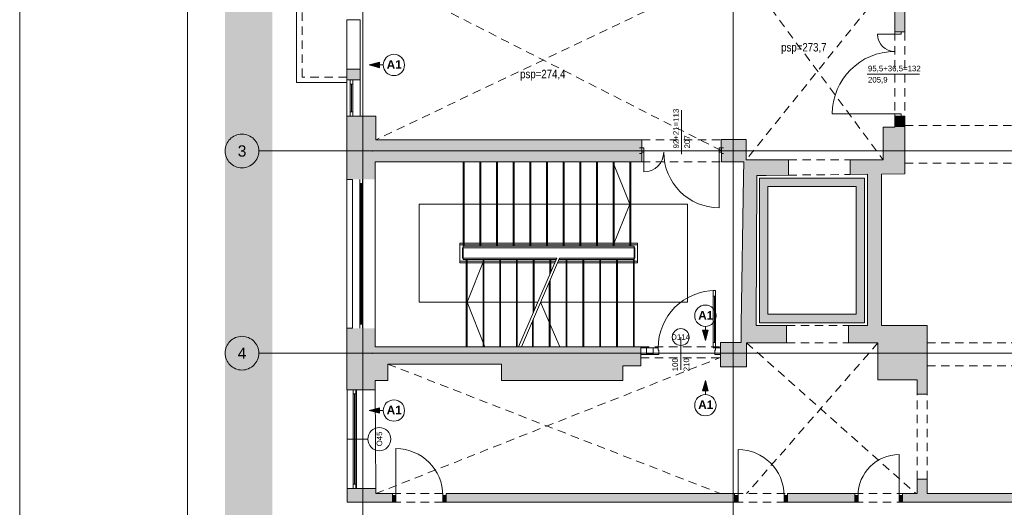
# Paper-space layout 'A-54 WYKOŃCZENIA ŚCIAN - PIĘTRO 9' of a CAD drawing. Header units: millimetres. Extents: x 0 to 420, y 0 to 297.
# Tile 2 of 12: x 0 to 175, y 100 to 187. Entities that reach past the tile are written whole.
import ezdxf
from ezdxf.xclip import XClip

# ---------------------------------------------------------------- set-up
doc = ezdxf.new("R2010")
doc.units = ezdxf.units.MM
doc.header["$MEASUREMENT"] = 0
doc.header["$XCLIPFRAME"] = 0
for name, pattern in [('DASHDOTX2', [1000, 500, -250, 0, -250]), ('GESTRICHELT2', [93.75, 62.5, -31.25]), ('Przer. długie kreski', [2.5, 1.5, -1]), ('PRZERYWANA_DU_A', [550, 350, -200])]:
    doc.linetypes.add(name, pattern=pattern)
for name, color, linetype, lineweight in [('0_Nr_pióra__2', 8, 'Continuous', 13), ('A__OKŁADZINY ŚCIAN_Nr_pióra__1', 7, 'Continuous', 20), ('A_Arkusz_Nr_pióra__1', 7, 'Continuous', 20), ('A_winda_Nr_pióra__1', 7, 'Continuous', 20), ('A_ściany_Nr_pióra__1', 7, 'Continuous', 20), ('A_ściany_Nr_pióra__3', 252, 'Continuous', 13), ('Drzwi Archicad_Nr_pióra__1', 7, 'Continuous', 20), ('Drzwi Archicad_Nr_pióra__3', 252, 'Continuous', 13), ('Okna Archicada_Nr_pióra__3', 252, 'Continuous', 13), ('Znaczniki drzwi Archicada_Nr_pióra__3', 252, 'Continuous', 13), ('Znaczniki okien Archicada_Nr_pióra__3', 252, 'Continuous', 13)]:
    doc.layers.add(name, color=color, linetype=linetype, lineweight=lineweight)
for name, color, linetype, lineweight, true_color in [('A__balustrada_Nr_pióra__161', 7, 'Continuous', 5, 0x949494), ('A_osie_Nr_pióra__16', 7, 'Continuous', 5, 0x0f0f0f), ('A_osie_Nr_pióra__76', 7, 'Continuous', 5, 0x2d2d2d), ('A_pochwyt_Nr_pióra__161', 7, 'Continuous', 5, 0x949494), ('A_schody_Nr_pióra__10', 7, 'Continuous', 13, 0x4b4b4b), ('A_schody_Nr_pióra__4', 7, 'Continuous', 18, 0x4b4b4b), ('A_sufit_Nr_pióra__4', 7, 'Continuous', 18, 0x4b4b4b), ('A_ściany_Nr_pióra__10', 7, 'Continuous', 13, 0x4b4b4b), ('A_ściany_Nr_pióra__19', 7, 'Continuous', 5, 0x191919), ('Okna Archicada_Nr_pióra__19', 7, 'Continuous', 5, 0x191919)]:
    doc.layers.add(name, color=color, linetype=linetype, lineweight=lineweight, true_color=true_color)
for name, color, linetype in [('A__OKŁADZINY ŚCIAN', 7, 'Continuous'), ('A_podrys', 7, 'Continuous'), ('A_winda', 7, 'Continuous'), ('A_ściany', 7, 'Continuous'), ('Drzwi Archicad', 7, 'Continuous')]:
    doc.layers.add(name, color=color, linetype=linetype)
doc.styles.add('STYL_AUTOMATYCZNY_1', font='arial.ttf')
doc.styles.add('STYL_AUTOMATYCZNY_2', font='ARIALN.TTF')
doc.styles.add('STYL_AUTOMATYCZNY_3', font='arial.ttf')
doc.styles.add('STYL_AUTOMATYCZNY_4', font='arial.ttf')

# ---------------------------------------------------------------- blocks, each defined once
blk = doc.blocks.new('Rysunek_1_1', base_point=(-1582.13, -281.69))
at = {"linetype": 'Continuous', "lineweight": 0, "true_color": 0x484848}
blk.add_hatch(color=251, dxfattribs=at).paths.add_polyline_path([(36.61, 97.38), (45, 97.38), (45, 261.19), (202.06, 261.19), (202.06, 192.38), (287.06, 192.38), (287.06, 273.09), (36.61, 273.09)])
at = {"layer": 'A__OKŁADZINY ŚCIAN', "linetype": 'Continuous', "lineweight": 0, "true_color": 0x000000}
for points in [[(62.27, 178.69), (64.14, 178.19), (64.14, 179.19)], [(122.2, 129.63), (122.7, 131.5), (121.7, 131.5)], [(122.2, 122.52), (121.7, 120.66), (122.7, 120.66)], [(62.27, 117.17), (64.14, 116.67), (64.14, 117.67)]]:
    blk.add_hatch(color=18, dxfattribs=at).paths.add_polyline_path(points)
at = {"layer": 'A_winda', "linetype": 'Continuous', "lineweight": 0, "true_color": 0xfdfdfd}
h = blk.add_hatch(color=7, dxfattribs=at)
h.paths.add_polyline_path([(131.82, 158.54), (131.82, 132.81), (150.57, 132.81), (150.57, 158.54)])
h.paths.add_polyline_path([(149.07, 157.04), (149.07, 134.31), (133.32, 134.31), (133.32, 157.04)], flags=0)
at = {"layer": 'A_ściany', "linetype": 'Continuous', "lineweight": 0, "true_color": 0x000000}
for points in [[(155.94, 196.2), (155.94, 184.57), (157.74, 184.57), (157.74, 194.7)], [(58.29, 176.02), (60.69, 176.02), (60.69, 177.95), (59.39, 177.95), (58.29, 177.95)], [(58.29, 169.58), (58.29, 161.46), (63.49, 161.46), (63.49, 169.58)], [(155.94, 167.63), (157.74, 167.63), (157.74, 169.57), (155.94, 169.57)], [(153.9, 167.63), (153.9, 161.8), (157.74, 159.3), (157.74, 167.63)], [(63.49, 161.46), (110.85, 161.46), (110.85, 165.38), (63.49, 165.38)], [(124.98, 163.46), (125.05, 163.46), (125.05, 163.17), (125.04, 161.46), (129.04, 161.46), (129, 158.75), (131.34, 158.71), (131.34, 159.03), (133.04, 159.04), (133.04, 161.8), (129.45, 161.8), (129.45, 165.41), (124.98, 165.41)], [(58.29, 161.46), (58.29, 158.32), (63.34, 158.32), (63.34, 161.46)], [(133.04, 161.8), (133.04, 159.04), (136.99, 159.08), (136.99, 161.8)], [(153.9, 161.8), (147.99, 161.8), (147.99, 159.2), (157.74, 159.3)], [(129, 158.75), (128.6, 132.55), (131.26, 132.55), (131.34, 158.71)], [(151.07, 159.23), (151.07, 132.32), (153.57, 132.32), (153.57, 159.26)], [(58.29, 131.82), (58.29, 120.88), (63.34, 120.88), (63.34, 131.82)], [(124.89, 124.92), (129.54, 124.92), (129.54, 129.22), (131.25, 129.22), (131.26, 132.32), (131.26, 132.55), (128.6, 132.55), (128.55, 129.26), (124.89, 129.26)], [(131.25, 129.22), (136.68, 129.22), (136.68, 132.32), (131.26, 132.32)], [(147.68, 129.22), (152.94, 129.22), (161.71, 132.32), (147.68, 132.32)], [(161.71, 122.65), (161.71, 132.32), (152.94, 129.22), (152.94, 122.65)], [(63.34, 122.52), (65.61, 122.52), (65.61, 128.52), (63.34, 128.52)], [(65.61, 125.44), (85.86, 125.44), (85.86, 128.52), (65.61, 128.52)], [(85.86, 122.52), (107.46, 122.52), (107.46, 128.52), (85.86, 128.52)], [(107.46, 125.12), (110.69, 125.12), (110.69, 128.52), (107.46, 128.52)], [(161.71, 122.65), (159.91, 122.65), (159.91, 120.07), (161.71, 120.07)], [(159.91, 104.93), (159.91, 102.38), (161.71, 102.38), (161.71, 104.93)], [(63.45, 103.28), (58.33, 103.28), (58.33, 100.88), (63.45, 100.88)], [(63.45, 102.38), (63.45, 100.88), (66.45, 100.88), (66.45, 102.38)], [(76, 100.88), (127.41, 100.88), (127.41, 102.38), (76, 102.38)], [(136.81, 100.88), (148.81, 100.88), (148.81, 102.38), (136.81, 102.38)], [(157.31, 102.38), (157.31, 100.88), (287.06, 100.88), (287.06, 102.38)]]:
    blk.add_hatch(color=18, dxfattribs=at).paths.add_polyline_path(points)
at = {"layer": 'Drzwi Archicad', "linetype": 'Continuous', "lineweight": 0, "true_color": 0xfdfdfd}
for points in [[(66.45, 102.03), (66.45, 100.88), (67.05, 100.88), (67.05, 102.03)], [(76, 100.88), (76, 102.03), (75.4, 102.03), (75.4, 100.88)], [(127.41, 102.03), (127.41, 100.88), (128.01, 100.88), (128.01, 102.03)], [(136.81, 100.88), (136.81, 102.03), (136.21, 102.03), (136.21, 100.88)], [(148.81, 100.88), (149.41, 100.88), (149.41, 102.03), (148.81, 102.03)], [(157.31, 102.03), (156.71, 102.03), (156.71, 100.88), (157.31, 100.88)]]:
    blk.add_hatch(color=7, dxfattribs=at).paths.add_polyline_path(points)
at = {"layer": '0_Nr_pióra__2', "color": 8, "linetype": 'PRZERYWANA_DU_A', "lineweight": 13, "flags": 128}
blk.add_lwpolyline([(287.06, 192.38), (202.06, 192.38), (202.06, 261.19), (45, 261.19), (45, 97.38)], dxfattribs=at)
at = {"layer": 'A__balustrada_Nr_pióra__161', "color": 252, "linetype": 'Continuous', "lineweight": 5, "true_color": 0x949494}
for p, q in [((78.44, 143.49), (78.44, 146.96)), ((78.44, 146.66), (110.11, 146.66)), ((78.94, 144.29), (78.94, 146.16)), ((78.94, 146.16), (109.61, 146.16)), ((109.61, 144.29), (109.61, 146.16)), ((110.11, 143.49), (110.11, 146.96)), ((78.94, 144.29), (95.7, 144.29)), ((96.2, 144.29), (109.61, 144.29)), ((78.44, 143.79), (95.49, 143.79)), ((95.99, 143.79), (110.11, 143.79))]:
    blk.add_line(p, q, dxfattribs=at)
at = {"layer": 'A__OKŁADZINY ŚCIAN_Nr_pióra__1', "color": 7, "linetype": 'Continuous', "lineweight": 20}
for p, q in [((62.27, 178.69), (64.14, 179.19)), ((64.14, 179.19), (64.14, 178.19)), ((62.27, 178.69), (64.14, 178.19)), ((64.77, 178.69), (64.14, 178.69)), ((122.2, 132.13), (122.2, 131.5)), ((121.7, 131.5), (122.7, 131.5)), ((122.2, 129.63), (121.7, 131.5)), ((122.2, 129.63), (122.7, 131.5)), ((122.2, 122.52), (121.7, 120.66)), ((122.2, 122.52), (122.7, 120.66)), ((122.7, 120.66), (121.7, 120.66)), ((122.2, 120.02), (122.2, 120.66)), ((62.27, 117.17), (64.14, 117.67)), ((64.14, 117.67), (64.14, 116.67)), ((62.27, 117.17), (64.14, 116.67)), ((64.77, 117.17), (64.14, 117.17))]:
    blk.add_line(p, q, dxfattribs=at)
for centre in [(66.68, 178.69), (122.2, 134.04), (122.2, 118.12), (66.68, 117.17)]:
    blk.add_circle(centre, 1.9, dxfattribs=at)
at = {"layer": 'A_osie_Nr_pióra__16', "color": 250, "linetype": 'DASHDOTX2', "lineweight": 5, "true_color": 0x0f0f0f}
for p, q in [((61.17, 229.2), (61.17, 97.38)), ((127.17, 229.2), (127.17, 97.38)), ((62.86, 163.38), (42.61, 163.38)), ((287.06, 163.38), (62.86, 163.38)), ((62.86, 163.38), (62.86, 163.38)), ((62.86, 127.38), (42.61, 127.38)), ((287.06, 127.38), (62.86, 127.38)), ((62.86, 127.38), (62.86, 127.38))]:
    blk.add_line(p, q, dxfattribs=at)
for p in [(62.86, 163.38), (62.86, 127.38)]:
    blk.add_point(p, dxfattribs=at)
at = {"layer": 'A_osie_Nr_pióra__76', "color": 250, "linetype": 'Continuous', "lineweight": 5, "true_color": 0x2d2d2d}
for centre in [(39.61, 163.38), (39.61, 127.38)]:
    blk.add_circle(centre, 3, dxfattribs=at)
at = {"layer": 'A_pochwyt_Nr_pióra__161', "color": 252, "linetype": 'Continuous', "lineweight": 5, "true_color": 0x949494}
for p, q in [((78.44, 146.96), (110.11, 146.96)), ((78.44, 143.49), (95.36, 143.49)), ((95.86, 143.49), (110.11, 143.49))]:
    blk.add_line(p, q, dxfattribs=at)
at = {"layer": 'A_schody_Nr_pióra__10', "color": 251, "linetype": 'GESTRICHELT2', "lineweight": 13, "true_color": 0x4b4b4b}
for p, q in [((79.19, 161.46), (79.19, 146.41)), ((82.16, 161.46), (82.16, 146.41)), ((85.13, 161.46), (85.13, 146.41)), ((88.1, 161.46), (88.1, 146.41)), ((91.07, 161.46), (91.07, 146.41)), ((94.04, 161.46), (94.04, 146.41)), ((97.01, 161.46), (97.01, 146.41)), ((99.98, 161.46), (99.98, 146.41)), ((102.95, 161.46), (102.95, 146.41)), ((105.92, 161.46), (105.92, 146.41)), ((108.89, 161.46), (108.89, 146.41)), ((79.59, 144.04), (79.59, 128.52)), ((82.57, 144.04), (82.57, 128.52)), ((85.55, 144.04), (85.55, 128.52)), ((88.53, 144.04), (88.53, 128.52)), ((91.51, 144.04), (91.51, 134.56)), ((94.49, 144.04), (94.49, 141.48)), ((97.37, 144.04), (97.37, 128.52)), ((100.37, 144.04), (100.37, 128.52)), ((103.37, 144.04), (103.37, 128.52)), ((106.37, 144.04), (106.37, 128.52)), ((109.36, 144.04), (109.36, 128.52)), ((94.38, 140.06), (94.38, 128.52)), ((91.38, 133.1), (91.38, 128.52))]:
    blk.add_line(p, q, dxfattribs=at)
at = {"layer": 'A_schody_Nr_pióra__4', "color": 251, "linetype": 'Continuous', "lineweight": 18, "true_color": 0x4b4b4b}
for p, q in [((79.04, 161.46), (79.04, 144.04)), ((82.01, 161.46), (82.01, 146.41)), ((84.98, 161.46), (84.98, 146.41)), ((87.95, 161.46), (87.95, 146.41)), ((90.92, 161.46), (90.92, 146.41)), ((93.89, 161.46), (93.89, 146.41)), ((96.86, 161.46), (96.86, 146.41)), ((99.83, 161.46), (99.83, 146.41)), ((102.8, 161.46), (102.8, 146.41)), ((105.73, 161.46), (108.74, 153.93)), ((105.77, 161.46), (105.77, 146.41)), ((108.74, 161.46), (108.74, 146.41)), ((71.19, 153.93), (119.01, 153.93)), ((71.19, 153.93), (71.19, 136.45)), ((105.73, 146.41), (108.74, 153.93)), ((119.01, 153.93), (119.01, 136.45)), ((79.04, 146.41), (109.51, 146.41)), ((109.51, 146.41), (109.51, 128.52)), ((79.04, 144.04), (95.59, 144.04)), ((79.74, 144.04), (79.74, 128.52)), ((82.77, 144.04), (79.74, 136.45)), ((82.72, 144.04), (82.72, 128.52)), ((85.7, 144.04), (85.7, 128.52)), ((88.68, 144.04), (88.68, 128.52)), ((95.7, 144.29), (88.91, 128.52)), ((96.2, 144.29), (89.41, 128.52)), ((91.66, 144.04), (91.66, 134.91)), ((94.64, 144.04), (94.64, 141.83)), ((96.09, 144.04), (109.51, 144.04)), ((97.52, 144.04), (97.52, 128.52)), ((100.52, 144.04), (100.52, 128.52)), ((103.52, 144.04), (103.52, 128.52)), ((106.52, 144.04), (106.52, 128.52)), ((94.53, 140.41), (94.53, 128.52)), ((92.33, 136.45), (71.19, 136.45)), ((82.91, 128.52), (79.74, 136.45)), ((119.01, 136.45), (92.83, 136.45)), ((96.24, 128.52), (92.83, 136.45)), ((91.53, 133.45), (91.53, 128.52))]:
    blk.add_line(p, q, dxfattribs=at)
at = {"layer": 'A_sufit_Nr_pióra__4', "color": 251, "linetype": 'Przer. długie kreski', "lineweight": 18, "true_color": 0x4b4b4b}
for p, q in [((63.52, 194.7), (124.98, 163.46)), ((124.98, 194.7), (63.52, 165.38)), ((129.45, 194.7), (153.9, 161.8)), ((155.94, 194.7), (129.45, 161.8)), ((129.54, 129.22), (159.74, 102.38)), ((152.94, 129.22), (129.54, 102.38)), ((63.45, 102.38), (124.89, 126.62)), ((65.61, 125.44), (124.89, 102.38))]:
    blk.add_line(p, q, dxfattribs=at)
at = {"layer": 'A_winda_Nr_pióra__1', "color": 7, "linetype": 'PRZERYWANA_DU_A', "lineweight": 20, "flags": 128}
for points in [[(131.82, 158.54), (150.57, 158.54), (150.57, 132.81), (131.82, 132.81)], [(149.07, 157.04), (149.07, 134.31), (133.32, 134.31), (133.32, 157.04)]]:
    blk.add_lwpolyline(points, close=True, dxfattribs=at)
at = {"layer": 'A_ściany_Nr_pióra__1', "color": 7, "linetype": 'Continuous', "lineweight": 20}
for p, q in [((59.39, 186.75), (58.29, 186.75)), ((59.39, 186.75), (60.69, 186.75)), ((155.94, 184.57), (155.94, 184.94)), ((155.94, 184.57), (157.09, 184.57)), ((157.09, 184.57), (157.74, 184.57)), ((157.74, 184.57), (157.74, 184.94)), ((59.39, 177.95), (58.29, 177.95)), ((59.39, 177.95), (60.69, 177.95)), ((58.29, 176.02), (60.69, 176.02)), ((155.94, 169.57), (155.94, 169.2)), ((155.94, 169.57), (157.09, 169.57)), ((157.09, 169.57), (157.74, 169.57)), ((157.74, 169.57), (157.74, 169.2)), ((110.85, 163.96), (110.48, 163.96)), ((110.85, 163.96), (110.85, 163.16)), ((125.05, 163.96), (125.42, 163.96)), ((125.05, 163.96), (125.05, 163.16)), ((110.85, 162.96), (110.48, 162.96)), ((110.85, 163.16), (110.85, 162.96)), ((125.05, 163.16), (125.05, 162.96)), ((125.05, 162.96), (125.42, 162.96)), ((136.99, 161.8), (136.99, 159.08)), ((147.99, 161.8), (147.99, 159.2)), ((58.29, 158.32), (58.29, 131.82)), ((59.29, 158.32), (59.29, 131.82)), ((63.34, 158.32), (63.34, 131.82)), ((110.7, 128.31), (110.7, 128.51)), ((110.7, 127.16), (110.7, 128.31)), ((124.89, 128.31), (124.89, 128.51)), ((124.89, 127.16), (124.89, 128.31)), ((110.7, 126.56), (110.7, 127.16)), ((124.89, 126.56), (124.89, 127.16)), ((63.34, 120.88), (63.45, 103.28)), ((159.91, 120.07), (161.71, 120.07)), ((159.91, 104.93), (161.71, 104.93)), ((66.45, 102.38), (66.08, 102.38)), ((66.45, 102.03), (66.45, 102.38)), ((66.45, 100.88), (66.45, 102.03)), ((76, 102.38), (76.37, 102.38)), ((76, 102.03), (76, 102.38)), ((76, 100.88), (76, 102.03)), ((127.41, 102.38), (127.04, 102.38)), ((127.41, 102.03), (127.41, 102.38)), ((127.41, 100.88), (127.41, 102.03)), ((136.81, 102.38), (137.18, 102.38)), ((136.81, 102.03), (136.81, 102.38)), ((136.81, 100.88), (136.81, 102.03)), ((148.81, 102.38), (148.44, 102.38)), ((148.81, 102.03), (148.81, 102.38)), ((148.81, 100.88), (148.81, 102.03)), ((157.31, 102.38), (157.68, 102.38)), ((157.31, 102.03), (157.31, 102.38)), ((157.31, 100.88), (157.31, 102.03)), ((66.45, 100.88), (65.98, 100.88)), ((76, 100.88), (76.47, 100.88)), ((127.41, 100.88), (126.94, 100.88)), ((136.81, 100.88), (137.28, 100.88)), ((148.81, 100.88), (148.34, 100.88)), ((157.31, 100.88), (157.78, 100.88))]:
    blk.add_line(p, q, dxfattribs=at)
at = {"layer": 'A_ściany_Nr_pióra__1', "color": 7, "linetype": 'Continuous', "lineweight": 20, "flags": 128}
for points in [[(155.94, 194.7), (155.94, 184.57)], [(157.74, 184.57), (157.74, 194.7)], [(58.29, 177.95), (58.29, 176.02)], [(60.69, 176.02), (60.69, 177.95)], [(58.29, 169.58), (58.29, 161.46)], [(58.29, 169.58), (60.69, 169.58)], [(63.49, 169.58), (60.69, 169.58)], [(63.49, 165.38), (63.49, 169.58)], [(155.94, 169.57), (155.94, 167.63)], [(157.74, 167.63), (157.74, 169.57)], [(153.9, 167.63), (153.9, 161.8)], [(155.94, 167.63), (153.9, 167.63)], [(157.74, 159.3), (157.74, 167.63)], [(110.85, 165.38), (63.49, 165.38)], [(110.85, 161.46), (110.85, 165.38)], [(129.45, 165.41), (124.98, 165.41)], [(124.98, 165.41), (124.98, 163.46)], [(129.45, 161.8), (129.45, 165.41)], [(124.98, 163.46), (125.05, 163.46)], [(125.05, 163.46), (125.05, 163.17)], [(58.29, 161.46), (58.29, 158.32)], [(63.34, 158.32), (63.34, 161.46)], [(63.34, 161.46), (63.49, 161.46)], [(63.49, 161.46), (110.85, 161.46)], [(125.05, 163.17), (125.04, 161.46)], [(125.04, 161.46), (129.04, 161.46)], [(129.04, 161.46), (129, 158.75)], [(133.04, 161.8), (129.45, 161.8)], [(136.99, 161.8), (133.04, 161.8)], [(153.9, 161.8), (147.99, 161.8)], [(58.29, 158.32), (59.29, 158.32)], [(129, 158.75), (128.6, 132.55)], [(131.26, 132.55), (131.34, 158.71)], [(131.34, 159.03), (133.04, 159.04)], [(131.34, 158.71), (131.34, 159.03)], [(133.04, 159.04), (136.99, 159.08)], [(147.99, 159.2), (151.07, 159.23)], [(151.07, 159.23), (151.07, 132.32)], [(153.57, 159.26), (157.74, 159.3)], [(153.57, 132.32), (153.57, 159.26)], [(58.29, 131.82), (58.29, 120.88)], [(59.29, 131.82), (58.29, 131.82)], [(63.34, 128.52), (63.34, 131.82)], [(128.6, 132.55), (128.55, 129.26)], [(131.26, 132.32), (131.26, 132.55)], [(136.68, 132.32), (131.26, 132.32)], [(136.68, 129.22), (136.68, 132.32)], [(151.07, 132.32), (147.68, 132.32)], [(147.68, 132.32), (147.68, 129.22)], [(161.71, 132.32), (153.57, 132.32)], [(161.71, 122.65), (161.71, 132.32)], [(65.61, 128.52), (63.34, 128.52)], [(85.86, 128.52), (65.61, 128.52)], [(107.46, 128.52), (85.86, 128.52)], [(110.69, 128.52), (107.46, 128.52)], [(110.69, 125.12), (110.69, 128.52)], [(128.55, 129.26), (124.89, 129.26)], [(124.89, 129.26), (124.89, 124.92)], [(129.54, 124.92), (129.54, 129.22)], [(129.54, 129.22), (131.25, 129.22)], [(131.25, 129.22), (136.68, 129.22)], [(147.68, 129.22), (152.94, 129.22)], [(152.94, 129.22), (152.94, 122.65)], [(65.61, 125.44), (85.86, 125.44)], [(65.61, 122.52), (65.61, 125.44)], [(85.86, 125.44), (85.86, 122.52)], [(107.46, 122.52), (107.46, 125.12)], [(107.46, 125.12), (110.69, 125.12)], [(124.89, 124.92), (129.54, 124.92)], [(63.34, 120.88), (63.34, 122.52)], [(63.34, 122.52), (65.61, 122.52)], [(85.86, 122.52), (107.46, 122.52)], [(152.94, 122.65), (159.91, 122.65)], [(159.91, 122.65), (159.91, 120.07)], [(161.71, 120.07), (161.71, 122.65)], [(58.29, 120.88), (63.34, 120.88)], [(60.04, 120.88), (58.33, 120.88)], [(159.91, 104.93), (159.91, 102.38)], [(161.71, 102.38), (161.71, 104.93)], [(58.33, 103.28), (60.04, 103.28)], [(63.45, 103.28), (58.33, 103.28)], [(58.33, 103.28), (58.33, 100.88)], [(63.45, 102.38), (63.45, 103.28)], [(66.45, 102.38), (63.45, 102.38)], [(127.41, 102.38), (76, 102.38)], [(148.81, 102.38), (136.81, 102.38)], [(159.91, 102.38), (157.31, 102.38)], [(287.06, 102.38), (161.71, 102.38)], [(58.33, 100.88), (63.45, 100.88)], [(63.45, 100.88), (66.45, 100.88)], [(76, 100.88), (127.41, 100.88)], [(136.81, 100.88), (148.81, 100.88)], [(157.31, 100.88), (287.06, 100.88)]]:
    blk.add_lwpolyline(points, dxfattribs=at)
at = {"layer": 'A_ściany_Nr_pióra__10', "color": 251, "linetype": 'Continuous', "lineweight": 13, "true_color": 0x4b4b4b}
for p, q in [((49.33, 175.55), (49.33, 193.35)), ((58.29, 175.55), (49.33, 175.55))]:
    blk.add_line(p, q, dxfattribs=at)
at = {"layer": 'A_ściany_Nr_pióra__10', "color": 251, "linetype": 'Przer. długie kreski', "lineweight": 13, "true_color": 0x4b4b4b}
for p, q in [((50.33, 176.55), (50.33, 192.35)), ((155.94, 184.57), (155.94, 169.57)), ((157.74, 184.57), (157.74, 169.57)), ((58.29, 176.55), (50.33, 176.55)), ((157.74, 167.93), (191.17, 167.93)), ((110.85, 165.38), (124.98, 165.38)), ((110.85, 161.46), (125.04, 161.46)), ((136.99, 161.8), (147.99, 161.8)), ((157.74, 161.23), (202.89, 161.23)), ((136.99, 159.08), (147.99, 159.2)), ((136.68, 132.31), (147.68, 132.31)), ((136.68, 129.22), (147.68, 129.22)), ((161.71, 129.24), (202.89, 129.24)), ((161.71, 125.1), (202.89, 125.1)), ((159.91, 104.93), (159.91, 120.07)), ((161.71, 104.93), (161.71, 120.07)), ((66.45, 102.38), (76, 102.38)), ((127.41, 102.38), (136.81, 102.38)), ((148.81, 102.38), (157.31, 102.38)), ((66.45, 100.88), (76, 100.88)), ((127.41, 100.88), (136.81, 100.88)), ((148.81, 100.88), (157.31, 100.88))]:
    blk.add_line(p, q, dxfattribs=at)
at = {"layer": 'A_ściany_Nr_pióra__19', "color": 250, "linetype": 'Continuous', "lineweight": 5, "true_color": 0x191919}
for p, q in [((58.29, 176.02), (58.29, 169.58)), ((60.69, 169.58), (60.69, 176.02))]:
    blk.add_line(p, q, dxfattribs=at)
at = {"layer": 'A_ściany_Nr_pióra__3', "color": 252, "linetype": 'Continuous', "lineweight": 13}
for p, q in [((58.33, 120.88), (58.33, 103.28)), ((60.04, 103.28), (60.04, 120.88))]:
    blk.add_line(p, q, dxfattribs=at)
at = {"layer": 'Drzwi Archicad_Nr_pióra__1', "color": 7, "linetype": 'Continuous', "lineweight": 20}
for p, q in [((155.94, 184.57), (155.94, 184.94)), ((155.94, 184.57), (155.94, 184.94)), ((155.94, 184.17), (155.94, 184.57)), ((155.94, 184.57), (157.09, 184.57)), ((155.94, 184.57), (157.09, 184.57)), ((155.94, 184.57), (157.09, 184.57)), ((157.09, 184.57), (157.09, 184.17)), ((157.09, 184.57), (157.74, 184.57)), ((157.09, 184.57), (157.74, 184.57)), ((157.74, 184.57), (157.74, 184.94)), ((157.74, 184.57), (157.74, 184.94)), ((155.94, 184.17), (152.87, 184.17)), ((157.09, 184.17), (155.94, 184.17)), ((155.94, 169.97), (144.81, 169.97)), ((155.94, 169.57), (155.94, 169.97)), ((155.94, 169.97), (157.09, 169.97)), ((157.09, 169.57), (155.94, 169.57)), ((155.94, 169.57), (157.09, 169.57)), ((155.94, 169.57), (157.09, 169.57)), ((155.94, 169.57), (155.94, 169.2)), ((155.94, 169.57), (155.94, 169.2)), ((157.09, 169.97), (157.09, 169.57)), ((157.09, 169.57), (157.74, 169.57)), ((157.09, 169.57), (157.74, 169.57)), ((157.74, 169.57), (157.74, 169.2)), ((157.74, 169.57), (157.74, 169.2)), ((110.85, 163.96), (110.48, 163.96)), ((110.85, 163.96), (110.48, 163.96)), ((110.85, 163.96), (111.25, 163.96)), ((110.85, 163.16), (110.85, 163.96)), ((110.85, 163.96), (110.85, 163.16)), ((110.85, 163.96), (110.85, 163.16)), ((111.25, 163.96), (111.25, 163.16)), ((124.65, 163.16), (124.65, 163.96)), ((124.65, 163.96), (125.05, 163.96)), ((125.05, 163.96), (125.05, 163.16)), ((125.05, 163.96), (125.05, 163.16)), ((125.05, 163.96), (125.05, 163.16)), ((125.05, 163.96), (125.42, 163.96)), ((125.05, 163.96), (125.42, 163.96)), ((110.85, 162.96), (110.48, 162.96)), ((110.85, 162.96), (110.48, 162.96)), ((111.25, 163.16), (110.85, 163.16)), ((110.85, 163.16), (110.85, 162.96)), ((110.85, 163.16), (110.85, 162.96)), ((111.25, 163.16), (111.25, 159.64)), ((125.05, 163.16), (124.65, 163.16)), ((124.65, 163.16), (124.65, 153.28)), ((125.05, 163.16), (125.05, 162.96)), ((125.05, 163.16), (125.05, 162.96)), ((125.05, 162.96), (125.42, 162.96)), ((125.05, 162.96), (125.42, 162.96)), ((136.99, 161.8), (136.99, 159.08)), ((147.99, 161.8), (147.99, 159.2)), ((159.91, 120.07), (161.71, 120.07)), ((67.05, 102.03), (67.05, 110.38)), ((128.01, 102.03), (128.01, 110.23)), ((156.71, 102.03), (156.71, 109.33)), ((159.91, 104.93), (161.71, 104.93)), ((66.45, 102.38), (66.08, 102.38)), ((66.45, 102.38), (66.08, 102.38)), ((66.45, 102.03), (66.45, 102.38)), ((66.45, 102.03), (66.45, 102.38)), ((66.45, 102.03), (67.05, 102.03)), ((66.45, 100.88), (66.45, 102.03)), ((66.45, 100.88), (66.45, 102.03)), ((66.45, 100.88), (66.45, 102.03)), ((67.05, 102.03), (67.05, 100.88)), ((75.4, 100.88), (75.4, 102.03)), ((75.4, 102.03), (76, 102.03)), ((76, 102.03), (76, 102.38)), ((76, 102.03), (76, 102.38)), ((76, 102.38), (76.37, 102.38)), ((76, 102.38), (76.37, 102.38)), ((76, 102.03), (76, 100.88)), ((76, 100.88), (76, 102.03)), ((76, 100.88), (76, 102.03)), ((127.41, 102.38), (127.04, 102.38)), ((127.41, 102.38), (127.04, 102.38)), ((127.41, 102.03), (127.41, 102.38)), ((127.41, 102.03), (127.41, 102.38)), ((127.41, 102.03), (128.01, 102.03)), ((127.41, 100.88), (127.41, 102.03)), ((127.41, 100.88), (127.41, 102.03)), ((127.41, 100.88), (127.41, 102.03)), ((128.01, 102.03), (128.01, 100.88)), ((136.21, 100.88), (136.21, 102.03)), ((136.21, 102.03), (136.81, 102.03)), ((136.81, 102.03), (136.81, 102.38)), ((136.81, 102.03), (136.81, 102.38)), ((136.81, 102.38), (137.18, 102.38)), ((136.81, 102.38), (137.18, 102.38)), ((136.81, 102.03), (136.81, 100.88)), ((136.81, 100.88), (136.81, 102.03)), ((136.81, 100.88), (136.81, 102.03)), ((148.81, 102.38), (148.44, 102.38)), ((148.81, 102.38), (148.44, 102.38)), ((148.81, 102.03), (148.81, 102.38)), ((148.81, 102.03), (148.81, 102.38)), ((149.41, 102.03), (148.81, 102.03)), ((148.81, 102.03), (148.81, 100.88)), ((148.81, 100.88), (148.81, 102.03)), ((148.81, 100.88), (148.81, 102.03)), ((149.41, 100.88), (149.41, 102.03)), ((157.31, 102.03), (156.71, 102.03)), ((156.71, 102.03), (156.71, 100.88)), ((157.31, 102.03), (157.31, 102.38)), ((157.31, 102.03), (157.31, 102.38)), ((157.31, 102.38), (157.68, 102.38)), ((157.31, 102.38), (157.68, 102.38)), ((157.31, 100.88), (157.31, 102.03)), ((157.31, 100.88), (157.31, 102.03)), ((157.31, 100.88), (157.31, 102.03)), ((66.45, 100.88), (65.98, 100.88)), ((66.45, 100.88), (65.98, 100.88)), ((67.05, 100.88), (66.45, 100.88)), ((76, 100.88), (75.4, 100.88)), ((76, 100.88), (76.47, 100.88)), ((76, 100.88), (76.47, 100.88)), ((127.41, 100.88), (126.94, 100.88)), ((127.41, 100.88), (126.94, 100.88)), ((128.01, 100.88), (127.41, 100.88)), ((136.81, 100.88), (136.21, 100.88)), ((136.81, 100.88), (137.28, 100.88)), ((136.81, 100.88), (137.28, 100.88)), ((148.81, 100.88), (148.34, 100.88)), ((148.81, 100.88), (148.34, 100.88)), ((148.81, 100.88), (149.41, 100.88)), ((156.71, 100.88), (157.31, 100.88)), ((157.31, 100.88), (157.78, 100.88)), ((157.31, 100.88), (157.78, 100.88))]:
    blk.add_line(p, q, dxfattribs=at)
for centre, radius, start, end in [((155.94, 184.17), 3.07, 180, 270), ((155.94, 169.97), 11.13, 90, 180), ((111.25, 163.16), 3.52, 270, 0), ((124.65, 163.16), 9.88, 180, 270), ((67.05, 102.03), 8.35, 0, 90), ((128.01, 102.03), 8.2, 0, 90), ((156.71, 102.03), 7.3, 90, 180)]:
    blk.add_arc(centre, radius, start, end, dxfattribs=at)
at = {"layer": 'Drzwi Archicad_Nr_pióra__3', "color": 252, "linetype": 'Continuous', "lineweight": 13}
for p, q in [((123.61, 137.54), (123.61, 138.54)), ((123.61, 138.54), (124.01, 138.54)), ((124.01, 137.54), (123.61, 137.54)), ((123.81, 137.54), (123.81, 129.31)), ((124.01, 138.54), (124.01, 137.54)), ((110.7, 128.31), (110.7, 128.51)), ((111.7, 128.31), (110.7, 128.31)), ((110.7, 128.31), (110.7, 127.16)), ((110.7, 127.16), (110.7, 128.31)), ((110.7, 127.16), (110.7, 128.31)), ((111.7, 127.16), (111.7, 128.31)), ((111.7, 127.16), (111.7, 128.31)), ((111.7, 128.31), (112.9, 128.31)), ((112.9, 128.31), (111.7, 128.31)), ((113.78, 128.31), (112.9, 128.31)), ((112.9, 128.31), (112.9, 127.16)), ((112.9, 128.31), (112.9, 127.16)), ((113.78, 127.91), (113.78, 128.31)), ((123.61, 128.31), (123.61, 129.31)), ((123.61, 129.31), (124.01, 129.31)), ((124.01, 128.31), (123.61, 128.31)), ((124.01, 129.31), (124.01, 128.31)), ((124.89, 128.31), (124.01, 128.31)), ((124.01, 128.31), (124.01, 127.91)), ((124.89, 128.31), (124.89, 128.51)), ((124.89, 127.16), (124.89, 128.31)), ((124.89, 127.16), (124.89, 128.31)), ((124.89, 127.16), (124.89, 128.31)), ((110.7, 127.16), (111.7, 127.16)), ((110.7, 126.56), (110.7, 127.16)), ((111.7, 127.34), (112.9, 127.34)), ((112.9, 127.16), (111.7, 127.16)), ((112.9, 127.16), (113.9, 127.16)), ((113.9, 127.91), (113.78, 127.91)), ((113.9, 127.16), (113.9, 127.91)), ((124.01, 127.91), (123.89, 127.91)), ((123.89, 127.91), (123.89, 127.16)), ((123.89, 127.16), (124.89, 127.16)), ((124.89, 126.56), (124.89, 127.16))]:
    blk.add_line(p, q, dxfattribs=at)
at = {"layer": 'Drzwi Archicad_Nr_pióra__3', "color": 252, "linetype": 'Przer. długie kreski', "lineweight": 13}
for p, q in [((110.7, 128.51), (124.89, 128.51)), ((110.7, 126.56), (124.89, 126.56))]:
    blk.add_line(p, q, dxfattribs=at)
at = {"layer": 'Drzwi Archicad_Nr_pióra__3', "color": 252, "linetype": 'Continuous', "lineweight": 13, "flags": 128}
for points in [[(123.81, 137.54), (123.81, 129.31), (123.61, 129.31), (123.61, 137.54)], [(124.01, 137.54), (124.01, 129.31), (123.81, 129.31), (123.81, 137.54)]]:
    blk.add_lwpolyline(points, close=True, dxfattribs=at)
at = {"layer": 'Drzwi Archicad_Nr_pióra__3', "color": 252, "linetype": 'Continuous', "lineweight": 13}
blk.add_arc((124.01, 128.31), 10.23, 90, 180, dxfattribs=at)
at = {"layer": 'Okna Archicada_Nr_pióra__19', "color": 250, "linetype": 'Continuous', "lineweight": 5, "true_color": 0x191919}
for p, q in [((59.39, 186.75), (58.29, 186.75)), ((58.29, 177.95), (58.29, 186.75)), ((59.39, 186.75), (60.69, 186.75)), ((60.69, 177.95), (60.69, 186.75)), ((59.39, 177.95), (58.29, 177.95)), ((59.39, 177.95), (60.69, 177.95)), ((59.39, 176.02), (58.89, 176.02)), ((58.89, 176.02), (58.89, 169.58)), ((59.39, 169.58), (59.39, 176.02)), ((59.39, 175.27), (58.89, 175.27)), ((59.14, 170.33), (59.14, 175.27)), ((59.39, 170.33), (58.89, 170.33)), ((58.89, 169.58), (59.39, 169.58)), ((60.59, 131.82), (60.59, 158.32)), ((61.09, 131.82), (61.09, 158.32)), ((60.59, 157.57), (61.09, 157.57)), ((60.74, 132.57), (60.74, 157.57)), ((60.94, 132.57), (60.94, 157.57)), ((60.59, 132.57), (61.09, 132.57))]:
    blk.add_line(p, q, dxfattribs=at)
at = {"layer": 'Okna Archicada_Nr_pióra__3', "color": 252, "linetype": 'Continuous', "lineweight": 13}
for p, q in [((59.93, 120.88), (59.43, 120.88)), ((59.43, 120.88), (59.43, 103.28)), ((59.93, 120.13), (59.43, 120.13)), ((59.68, 104.03), (59.68, 120.13)), ((59.93, 103.28), (59.93, 120.88)), ((59.93, 104.03), (59.43, 104.03)), ((59.43, 103.28), (59.93, 103.28))]:
    blk.add_line(p, q, dxfattribs=at)
at = {"layer": 'Znaczniki drzwi Archicada_Nr_pióra__3', "color": 252, "linetype": 'Continuous', "lineweight": 13}
for p, q in [((151, 177.07), (160.33, 177.07)), ((117.95, 162.8), (117.95, 170.63)), ((117.8, 130.25), (117.8, 124.44))]:
    blk.add_line(p, q, dxfattribs=at)
at = {"layer": 'Znaczniki drzwi Archicada_Nr_pióra__3', "color": 252, "linetype": 'Continuous', "lineweight": 13, "flags": 128}
blk.add_lwpolyline([(119.3, 130.25, 1), (116.3, 130.25, 1)], format="xyb", close=True, dxfattribs=at)
at = {"layer": 'Znaczniki okien Archicada_Nr_pióra__3', "color": 252, "linetype": 'Continuous', "lineweight": 13}
blk.add_line((62.03, 112.08), (58.33, 112.08), dxfattribs=at)
for start, end in [(90, 270), (270, 90)]:
    blk.add_arc((64.09, 112.08), 2.06, start, end, dxfattribs=at)
at = {"layer": 'A__OKŁADZINY ŚCIAN_Nr_pióra__1', "color": 7, "linetype": 'Continuous', "lineweight": 20, "char_height": 1.5, "attachment_point": 4, "style": 'STYL_AUTOMATYCZNY_3'}
for insert in [(65.4, 178.78), (120.92, 134.12), (65.4, 117.26), (120.92, 118.21)]:
    blk.add_mtext('\\A1;{\\pql;\\fArial|b1|i0|c238|p0;\\W1.000000;A1}', dxfattribs=dict(at, insert=insert))
at = {"layer": 'A_osie_Nr_pióra__76', "color": 250, "linetype": 'Continuous', "lineweight": 5, "true_color": 0x2d2d2d, "char_height": 2, "attachment_point": 1, "style": 'STYL_AUTOMATYCZNY_1'}
for s, insert in [('\\A1;{\\pql;\\pt0;\\fArial|b0|i0|c238|p0;\\W1.000000;3}', (38.85, 164.38)), ('\\A1;{\\pql;\\pt0;\\fArial|b0|i0|c238|p0;\\W1.000000;4}', (38.85, 128.38))]:
    blk.add_mtext(s, dxfattribs=dict(at, insert=insert))
at = {"layer": 'A_sufit_Nr_pióra__4', "color": 251, "linetype": 'Continuous', "lineweight": 18, "true_color": 0x4b4b4b, "char_height": 1.5, "attachment_point": 5, "style": 'STYL_AUTOMATYCZNY_2'}
for s, insert in [('\\A1;{\\pqc;\\fArial Narrow|b0|i0|c238|p0;\\W1.000000;psp=273,7}', (139.74, 181.62)), ('\\A1;{\\pqc;\\fArial Narrow|b0|i0|c238|p0;\\W1.000000;psp=274,4}', (93.22, 176.86))]:
    blk.add_mtext(s, dxfattribs=dict(at, insert=insert))
at = {"layer": 'Znaczniki drzwi Archicada_Nr_pióra__3', "color": 252, "linetype": 'Continuous', "lineweight": 13, "char_height": 1, "attachment_point": 7}
for s, insert, style in [('\\A1;{\\pql;\\pt1;\\fArial|b0|i0|c238|p0;\\W1.000000;95,5+36,5=132}', (151.17, 177.38), 'STYL_AUTOMATYCZNY_1'), ('\\A1;{\\pql;\\pt1;\\fArial|b0|i0|c238|p0;\\W1.000000;205,9}', (151.17, 175.38), 'STYL_AUTOMATYCZNY_1'), ('\\A1;{\\pql;\\fArial CE|b0|i0|c238|p0;\\W1.000000;D114}', (116.11, 129.75), 'STYL_AUTOMATYCZNY_4')]:
    blk.add_mtext(s, dxfattribs=dict(at, insert=insert, style=style))
at = {"layer": 'Znaczniki drzwi Archicada_Nr_pióra__3', "color": 252, "linetype": 'Continuous', "lineweight": 13, "char_height": 1, "attachment_point": 7, "rotation": 90}
for s, insert, style in [('\\A1;{\\pql;\\pt1;\\fArial|b0|i0|c238|p0;\\W1.000000;92+21=113}', (117.47, 163.83), 'STYL_AUTOMATYCZNY_1'), ('\\A1;{\\pql;\\pt1;\\fArial|b0|i0|c238|p0;\\W1.000000;207}', (119.47, 163.83), 'STYL_AUTOMATYCZNY_1'), ('\\A1;{\\pql;\\fArial CE|b0|i0|c238|p0;\\W1.000000;100}', (117.32, 124.16), 'STYL_AUTOMATYCZNY_4'), ('\\A1;{\\pql;\\fArial CE|b0|i0|c238|p0;\\W1.000000;210}', (119.32, 124.16), 'STYL_AUTOMATYCZNY_4')]:
    blk.add_mtext(s, dxfattribs=dict(at, insert=insert, style=style))
at = {"layer": 'Znaczniki okien Archicada_Nr_pióra__3', "color": 252, "linetype": 'Continuous', "lineweight": 13, "insert": (64.61, 110.79), "char_height": 1, "attachment_point": 7, "rotation": 90, "style": 'STYL_AUTOMATYCZNY_1'}
blk.add_mtext('\\A1;{\\pql;\\pt1;\\fArial|b0|i0|c238|p0;\\W1.000000;O45}', dxfattribs=at)

psp = doc.layouts.new('A-54 WYKOŃCZENIA ŚCIAN - PIĘTRO 9')

# ---------------------------------------------------------------- linework, layer by layer
at = {"layer": 'A_Arkusz_Nr_pióra__1', "color": 7, "linetype": 'Continuous', "lineweight": 20}
psp.add_line((29.9, 292.1), (29.9, 4.9), dxfattribs=at)
at = {"layer": 'A_Arkusz_Nr_pióra__1', "color": 7, "linetype": 'Continuous', "lineweight": 20, "flags": 128}
psp.add_lwpolyline([(0, 297), (420, 297), (420, 0), (0, 0)], close=True, dxfattribs=at)

# ---------------------------------------------------------------- block references
at = {"layer": 'A_podrys', "color": 37, "linetype": 'Continuous', "lineweight": 5, "true_color": 0x656532}
ref = psp.add_blockref('Rysunek_1_1', (-1582.13, -281.69), dxfattribs=at)
XClip(ref).set_block_clipping_path([(36.6104138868, 97.3820445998), (287.0603851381, 273.0911014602)])

doc.saveas('drawing.dxf')
